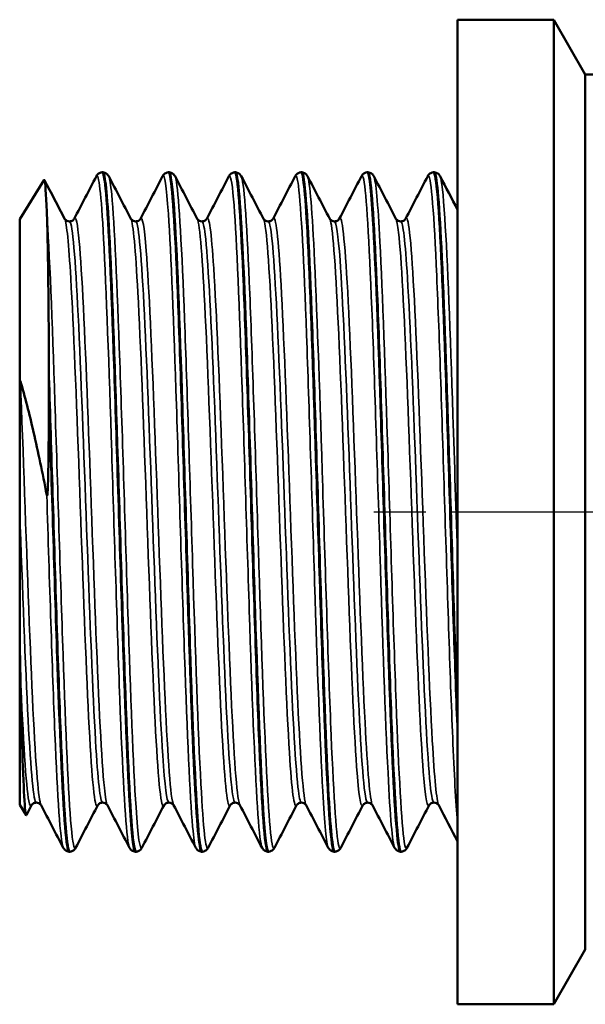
# Model space of a CAD drawing. Header units: millimetres. Extents: x -71 to 688, y -69 to 356.
# Tile 3 of 19: x 40 to 56, y 103 to 130. Entities that reach past the tile are written whole.
import ezdxf

# ---------------------------------------------------------------- set-up
doc = ezdxf.new("R2010")
doc.units = ezdxf.units.MM
doc.linetypes.add('CHAIN', pattern=[0.7087, 0.4724, -0.0591, 0.1181, -0.0591])
for name, color, linetype, lineweight in [('Видимые тонкие (ГОСТ)', 7, 'Continuous', 35), ('Видимый контур (ГОСТ)', 7, 'Continuous', 50), ('Осевая линия (ГОСТ)', 7, 'Continuous', 25)]:
    doc.layers.add(name, color=color, linetype=linetype, lineweight=lineweight)

msp = doc.modelspace()

# ---------------------------------------------------------------- linework, layer by layer
at = {"layer": 'Видимые тонкие (ГОСТ)'}
for points, knots in [([(42.48, 125.514), (42.546, 125.634), (42.612, 125.024), (42.678, 123.799), (42.752, 122.42), (42.826, 120.278), (42.9, 117.954), (42.974, 115.63), (43.048, 113.15), (43.122, 111.186), (43.196, 109.222), (43.27, 107.797), (43.344, 107.295), (43.358, 107.195), (43.373, 107.132), (43.388, 107.105)], [7.793855, 7.793855, 7.793855, 7.793855, 8.477027, 8.477027, 8.477027, 9.245416, 9.245416, 9.245416, 10.013564, 10.013564, 10.013564, 10.781477, 10.781477, 10.781477, 10.935448, 10.935448, 10.935448, 10.935448]), ([(44.296, 125.509), (44.348, 125.604), (44.4, 125.255), (44.452, 124.487), (44.526, 123.397), (44.6, 121.476), (44.674, 119.241), (44.748, 117.007), (44.822, 114.485), (44.896, 112.356), (44.969, 110.228), (45.043, 108.515), (45.117, 107.682), (45.146, 107.353), (45.175, 107.163), (45.204, 107.109)], [14.07704, 14.07704, 14.07704, 14.07704, 14.617717, 14.617717, 14.617717, 15.38434, 15.38434, 15.38434, 16.150768, 16.150768, 16.150768, 16.917007, 16.917007, 16.917007, 17.218633, 17.218633, 17.218633, 17.218633]), ([(46.112, 125.507), (46.154, 125.585), (46.196, 125.381), (46.238, 124.891), (46.312, 124.023), (46.387, 122.268), (46.461, 120.106), (46.535, 117.946), (46.61, 115.404), (46.684, 113.175), (46.758, 110.947), (46.832, 109.056), (46.907, 108.018), (46.944, 107.488), (46.982, 107.183), (47.02, 107.11)], [20.360226, 20.360226, 20.360226, 20.360226, 20.795179, 20.795179, 20.795179, 21.566791, 21.566791, 21.566791, 22.337791, 22.337791, 22.337791, 23.1082, 23.1082, 23.1082, 23.501818, 23.501818, 23.501818, 23.501818]), ([(47.928, 125.507), (47.958, 125.566), (47.988, 125.481), (48.018, 125.248), (48.092, 124.667), (48.166, 123.172), (48.239, 121.166), (48.313, 119.162), (48.387, 116.67), (48.461, 114.365), (48.535, 112.062), (48.609, 109.97), (48.683, 108.654), (48.734, 107.742), (48.785, 107.212), (48.836, 107.109)], [26.643411, 26.643411, 26.643411, 26.643411, 26.952238, 26.952238, 26.952238, 27.719608, 27.719608, 27.719608, 28.486553, 28.486553, 28.486553, 29.253095, 29.253095, 29.253095, 29.785004, 29.785004, 29.785004, 29.785004]), ([(49.744, 125.51), (49.765, 125.551), (49.786, 125.523), (49.806, 125.423), (49.88, 125.061), (49.954, 123.761), (50.029, 121.876), (50.103, 119.994), (50.177, 117.549), (50.251, 115.205), (50.324, 112.863), (50.398, 110.648), (50.472, 109.158), (50.532, 107.947), (50.592, 107.226), (50.653, 107.104)], [32.926596, 32.926596, 32.926596, 32.926596, 33.140315, 33.140315, 33.140315, 33.90937, 33.90937, 33.90937, 34.677434, 34.677434, 34.677434, 35.4446, 35.4446, 35.4446, 36.068189, 36.068189, 36.068189, 36.068189]), ([(42.819, 125.508), (42.846, 125.458), (42.873, 125.292), (42.9, 125.007), (42.974, 124.221), (43.048, 122.545), (43.122, 120.433), (43.196, 118.321), (43.27, 115.797), (43.344, 113.545), (43.418, 111.293), (43.492, 109.338), (43.566, 108.209), (43.619, 107.387), (43.673, 107.009), (43.727, 107.107)], [14.197294, 14.197294, 14.197294, 14.197294, 14.476165, 14.476165, 14.476165, 15.244313, 15.244313, 15.244313, 16.012226, 16.012226, 16.012226, 16.77991, 16.77991, 16.77991, 17.338886, 17.338886, 17.338886, 17.338886]), ([(44.635, 125.512), (44.648, 125.489), (44.661, 125.437), (44.674, 125.357), (44.748, 124.901), (44.822, 123.521), (44.896, 121.589), (44.969, 119.658), (45.043, 117.197), (45.117, 114.87), (45.193, 112.485), (45.268, 110.271), (45.344, 108.85), (45.41, 107.604), (45.477, 106.981), (45.543, 107.103)], [20.480479, 20.480479, 20.480479, 20.480479, 20.615089, 20.615089, 20.615089, 21.381518, 21.381518, 21.381518, 22.147756, 22.147756, 22.147756, 22.93285, 22.93285, 22.93285, 23.622072, 23.622072, 23.622072, 23.622072]), ([(46.451, 125.515), (46.455, 125.509), (46.458, 125.501), (46.461, 125.491), (46.535, 125.268), (46.61, 124.095), (46.684, 122.291), (46.758, 120.488), (46.832, 118.076), (46.907, 115.713), (46.981, 113.351), (47.055, 111.064), (47.129, 109.474), (47.203, 107.886), (47.277, 107.012), (47.351, 107.09), (47.354, 107.092), (47.357, 107.096), (47.359, 107.102)], [26.763664, 26.763664, 26.763664, 26.763664, 26.797541, 26.797541, 26.797541, 27.56854, 27.56854, 27.56854, 28.33895, 28.33895, 28.33895, 29.108794, 29.108794, 29.108794, 29.878096, 29.878096, 29.878096, 29.905257, 29.905257, 29.905257, 29.905257]), ([(48.267, 125.513), (48.332, 125.383), (48.397, 124.553), (48.461, 123.178), (48.535, 121.605), (48.609, 119.337), (48.683, 116.987), (48.76, 114.537), (48.837, 112.027), (48.914, 110.188), (48.988, 108.408), (49.063, 107.278), (49.137, 107.108), (49.15, 107.079), (49.163, 107.078), (49.175, 107.104)], [33.04685, 33.04685, 33.04685, 33.04685, 33.717302, 33.717302, 33.717302, 34.483845, 34.483845, 34.483845, 35.283026, 35.283026, 35.283026, 36.057002, 36.057002, 36.057002, 36.188442, 36.188442, 36.188442, 36.188442]), ([(50.083, 125.51), (50.139, 125.398), (50.195, 124.775), (50.251, 123.716), (50.324, 122.31), (50.398, 120.153), (50.472, 117.826), (50.546, 115.502), (50.62, 113.036), (50.694, 111.093), (50.768, 109.131), (50.843, 107.726), (50.917, 107.262), (50.942, 107.108), (50.967, 107.058), (50.991, 107.108)], [39.330035, 39.330035, 39.330035, 39.330035, 39.908183, 39.908183, 39.908183, 40.675349, 40.675349, 40.675349, 41.441709, 41.441709, 41.441709, 42.215088, 42.215088, 42.215088, 42.471628, 42.471628, 42.471628, 42.471628]), ([(51.561, 125.514), (51.568, 125.529), (51.576, 125.535), (51.584, 125.53), (51.658, 125.481), (51.733, 124.472), (51.807, 122.781), (51.881, 121.099), (51.955, 118.762), (52.029, 116.401), (52.103, 114.034), (52.177, 111.67), (52.252, 109.954), (52.294, 108.975), (52.336, 108.204), (52.379, 107.714)], [39.209781, 39.209781, 39.209781, 39.209781, 39.29057, 39.29057, 39.29057, 40.062803, 40.062803, 40.062803, 40.830598, 40.830598, 40.830598, 41.600746, 41.600746, 41.600746, 42.039992, 42.039992, 42.039992, 42.039992]), ([(51.9, 125.507), (51.943, 125.422), (51.986, 125.036), (52.029, 124.366), (52.103, 123.213), (52.177, 121.234), (52.252, 118.967), (52.294, 117.674), (52.336, 116.294), (52.379, 114.959)], [45.61322, 45.61322, 45.61322, 45.61322, 46.061347, 46.061347, 46.061347, 46.831496, 46.831496, 46.831496, 47.270741, 47.270741, 47.270741, 47.270741]), ([(41.121, 124.54), (41.195, 123.473), (41.269, 121.559), (41.343, 119.321), (41.418, 117.083), (41.492, 114.547), (41.566, 112.403), (41.64, 110.259), (41.714, 108.531), (41.788, 107.689), (41.829, 107.225), (41.87, 107.032), (41.911, 107.11)], [8.321814, 8.321814, 8.321814, 8.321814, 9.092054, 9.092054, 9.092054, 9.862012, 9.862012, 9.862012, 10.631694, 10.631694, 10.631694, 11.055701, 11.055701, 11.055701, 11.055701]), ([(47.321, 124.35), (47.394, 124.487), (47.467, 123.828), (47.54, 122.537), (47.616, 121.182), (47.693, 119.147), (47.769, 117.02), (47.846, 114.894), (47.923, 112.703), (47.999, 111.079), (48.076, 109.456), (48.152, 108.419), (48.228, 108.267), (48.229, 108.266), (48.229, 108.266), (48.229, 108.265)], [26.634772, 26.634772, 26.634772, 26.634772, 27.391288, 27.391288, 27.391288, 28.185951, 28.185951, 28.185951, 28.980107, 28.980107, 28.980107, 29.77378, 29.77378, 29.77378, 29.776365, 29.776365, 29.776365, 29.776365]), ([(41.61, 124.346), (41.667, 124.232), (41.723, 123.665), (41.779, 122.71), (41.856, 121.411), (41.932, 119.411), (42.009, 117.288), (42.086, 115.166), (42.162, 112.95), (42.239, 111.279), (42.316, 109.609), (42.392, 108.506), (42.469, 108.288), (42.485, 108.242), (42.502, 108.236), (42.518, 108.269)], [7.922747, 7.922747, 7.922747, 7.922747, 8.507157, 8.507157, 8.507157, 9.302916, 9.302916, 9.302916, 10.098391, 10.098391, 10.098391, 10.893591, 10.893591, 10.893591, 11.06434, 11.06434, 11.06434, 11.06434]), ([(41.742, 124.277), (41.749, 124.278), (41.757, 124.27), (41.765, 124.253), (41.841, 124.084), (41.918, 123.032), (41.995, 121.401), (42.072, 119.764), (42.15, 117.566), (42.227, 115.451), (42.304, 113.344), (42.38, 111.347), (42.457, 110.039), (42.521, 108.947), (42.585, 108.347), (42.65, 108.341)], [7.853982, 7.853982, 7.853982, 7.853982, 7.933506, 7.933506, 7.933506, 8.731564, 8.731564, 8.731564, 9.532552, 9.532552, 9.532552, 10.330045, 10.330045, 10.330045, 10.995574, 10.995574, 10.995574, 10.995574]), ([(41.873, 124.343), (41.918, 124.428), (41.964, 124.221), (42.009, 123.725), (42.086, 122.887), (42.162, 121.233), (42.239, 119.242), (42.316, 117.252), (42.392, 114.95), (42.469, 113.001), (42.545, 111.053), (42.622, 109.483), (42.699, 108.744), (42.726, 108.48), (42.753, 108.323), (42.781, 108.272)], [7.785216, 7.785216, 7.785216, 7.785216, 8.256757, 8.256757, 8.256757, 9.052232, 9.052232, 9.052232, 9.847432, 9.847432, 9.847432, 10.642361, 10.642361, 10.642361, 10.926809, 10.926809, 10.926809, 10.926809]), ([(43.426, 124.348), (43.49, 124.22), (43.553, 123.504), (43.617, 122.324), (43.693, 120.904), (43.77, 118.83), (43.846, 116.7), (43.923, 114.57), (43.999, 112.411), (44.076, 110.844), (44.152, 109.276), (44.229, 108.321), (44.305, 108.251), (44.315, 108.242), (44.325, 108.247), (44.334, 108.267)], [14.205933, 14.205933, 14.205933, 14.205933, 14.865667, 14.865667, 14.865667, 15.659344, 15.659344, 15.659344, 16.452788, 16.452788, 16.452788, 17.246008, 17.246008, 17.246008, 17.347525, 17.347525, 17.347525, 17.347525]), ([(43.558, 124.274), (43.575, 124.276), (43.592, 124.237), (43.609, 124.154), (43.685, 123.783), (43.762, 122.545), (43.839, 120.798), (43.915, 119.051), (43.992, 116.819), (44.069, 114.746), (44.145, 112.674), (44.222, 110.788), (44.299, 109.633), (44.354, 108.794), (44.41, 108.349), (44.466, 108.343)], [14.137167, 14.137167, 14.137167, 14.137167, 14.313561, 14.313561, 14.313561, 15.10952, 15.10952, 15.10952, 15.905247, 15.905247, 15.905247, 16.700746, 16.700746, 16.700746, 17.27876, 17.27876, 17.27876, 17.27876]), ([(43.689, 124.345), (43.741, 124.44), (43.794, 124.144), (43.846, 123.474), (43.923, 122.497), (43.999, 120.737), (44.076, 118.701), (44.152, 116.665), (44.229, 114.38), (44.305, 112.501), (44.381, 110.622), (44.458, 109.175), (44.534, 108.574), (44.555, 108.409), (44.576, 108.309), (44.597, 108.271)], [14.068401, 14.068401, 14.068401, 14.068401, 14.613185, 14.613185, 14.613185, 15.406629, 15.406629, 15.406629, 16.199849, 16.199849, 16.199849, 16.99285, 16.99285, 16.99285, 17.209994, 17.209994, 17.209994, 17.209994]), ([(45.242, 124.351), (45.317, 124.206), (45.391, 123.238), (45.465, 121.701), (45.542, 120.103), (45.619, 117.91), (45.696, 115.764), (45.773, 113.62), (45.85, 111.551), (45.927, 110.161), (46.002, 108.818), (46.076, 108.126), (46.15, 108.266)], [20.489118, 20.489118, 20.489118, 20.489118, 21.258315, 21.258315, 21.258315, 22.058731, 22.058731, 22.058731, 22.8584, 22.8584, 22.8584, 23.630711, 23.630711, 23.630711, 23.630711]), ([(45.374, 124.271), (45.403, 124.273), (45.432, 124.156), (45.461, 123.916), (45.538, 123.281), (45.616, 121.792), (45.693, 119.887), (45.77, 117.983), (45.848, 115.689), (45.925, 113.678), (46.002, 111.668), (46.079, 109.968), (46.157, 109.074), (46.198, 108.591), (46.24, 108.347), (46.282, 108.347)], [20.420352, 20.420352, 20.420352, 20.420352, 20.722785, 20.722785, 20.722785, 21.525507, 21.525507, 21.525507, 22.327476, 22.327476, 22.327476, 23.128722, 23.128722, 23.128722, 23.561945, 23.561945, 23.561945, 23.561945]), ([(45.505, 124.348), (45.569, 124.463), (45.632, 123.988), (45.696, 122.997), (45.773, 121.797), (45.85, 119.857), (45.927, 117.743), (46.004, 115.63), (46.081, 113.371), (46.158, 111.624), (46.235, 109.878), (46.312, 108.666), (46.389, 108.34), (46.397, 108.306), (46.405, 108.281), (46.413, 108.267)], [20.351587, 20.351587, 20.351587, 20.351587, 21.012572, 21.012572, 21.012572, 21.812241, 21.812241, 21.812241, 22.611191, 22.611191, 22.611191, 23.409448, 23.409448, 23.409448, 23.493179, 23.493179, 23.493179, 23.493179]), ([(47.059, 124.35), (47.066, 124.337), (47.073, 124.316), (47.08, 124.288), (47.157, 123.983), (47.233, 122.796), (47.31, 121.071), (47.387, 119.347), (47.463, 117.108), (47.54, 114.999), (47.616, 112.892), (47.693, 110.943), (47.769, 109.714), (47.835, 108.66), (47.901, 108.148), (47.967, 108.267)], [26.772303, 26.772303, 26.772303, 26.772303, 26.846494, 26.846494, 26.846494, 27.64225, 27.64225, 27.64225, 28.437446, 28.437446, 28.437446, 29.23211, 29.23211, 29.23211, 29.913896, 29.913896, 29.913896, 29.913896]), ([(47.19, 124.27), (47.23, 124.269), (47.271, 124.039), (47.312, 123.58), (47.388, 122.714), (47.465, 121.043), (47.542, 119.055), (47.619, 117.067), (47.696, 114.787), (47.773, 112.877), (47.849, 110.967), (47.926, 109.45), (48.003, 108.766), (48.034, 108.483), (48.066, 108.344), (48.098, 108.346)], [26.703538, 26.703538, 26.703538, 26.703538, 27.125046, 27.125046, 27.125046, 27.922517, 27.922517, 27.922517, 28.719452, 28.719452, 28.719452, 29.515877, 29.515877, 29.515877, 29.84513, 29.84513, 29.84513, 29.84513]), ([(48.875, 124.348), (48.889, 124.321), (48.904, 124.263), (48.919, 124.173), (48.996, 123.701), (49.073, 122.351), (49.15, 120.516), (49.227, 118.684), (49.304, 116.395), (49.381, 114.315), (49.458, 112.238), (49.535, 110.397), (49.612, 109.325), (49.669, 108.53), (49.726, 108.167), (49.783, 108.27)], [33.055489, 33.055489, 33.055489, 33.055489, 33.207959, 33.207959, 33.207959, 34.008394, 34.008394, 34.008394, 34.807362, 34.807362, 34.807362, 35.604969, 35.604969, 35.604969, 36.197081, 36.197081, 36.197081, 36.197081]), ([(49.006, 124.271), (49.056, 124.267), (49.107, 123.907), (49.157, 123.214), (49.234, 122.152), (49.311, 120.321), (49.389, 118.257), (49.466, 116.196), (49.543, 113.931), (49.62, 112.123), (49.697, 110.317), (49.774, 108.991), (49.851, 108.529), (49.872, 108.402), (49.893, 108.341), (49.914, 108.343)], [32.986723, 32.986723, 32.986723, 32.986723, 33.509311, 33.509311, 33.509311, 34.310525, 34.310525, 34.310525, 35.110375, 35.110375, 35.110375, 35.90897, 35.90897, 35.90897, 36.128316, 36.128316, 36.128316, 36.128316]), ([(49.137, 124.35), (49.142, 124.359), (49.146, 124.364), (49.15, 124.367), (49.227, 124.42), (49.304, 123.572), (49.381, 122.071), (49.458, 120.572), (49.535, 118.441), (49.612, 116.298), (49.688, 114.158), (49.765, 112.033), (49.842, 110.538), (49.91, 109.216), (49.977, 108.403), (50.045, 108.267)], [32.917957, 32.917957, 32.917957, 32.917957, 32.962236, 32.962236, 32.962236, 33.761203, 33.761203, 33.761203, 34.55881, 34.55881, 34.55881, 35.355166, 35.355166, 35.355166, 36.05955, 36.05955, 36.05955, 36.05955]), ([(50.691, 124.345), (50.715, 124.301), (50.738, 124.177), (50.762, 123.97), (50.839, 123.303), (50.916, 121.784), (50.993, 119.856), (51.07, 117.935), (51.147, 115.632), (51.223, 113.615), (51.3, 111.603), (51.376, 109.902), (51.453, 109.001), (51.501, 108.428), (51.55, 108.183), (51.599, 108.273)], [39.338674, 39.338674, 39.338674, 39.338674, 39.585977, 39.585977, 39.585977, 40.384971, 40.384971, 40.384971, 41.181347, 41.181347, 41.181347, 41.975529, 41.975529, 41.975529, 42.480267, 42.480267, 42.480267, 42.480267]), ([(50.822, 124.274), (50.883, 124.268), (50.944, 123.727), (51.005, 122.731), (51.082, 121.474), (51.159, 119.51), (51.236, 117.409), (51.313, 115.314), (51.389, 113.11), (51.466, 111.436), (51.544, 109.745), (51.621, 108.618), (51.699, 108.385), (51.709, 108.354), (51.72, 108.339), (51.73, 108.34)], [39.269908, 39.269908, 39.269908, 39.269908, 39.903615, 39.903615, 39.903615, 40.702148, 40.702148, 40.702148, 41.498496, 41.498496, 41.498496, 42.302515, 42.302515, 42.302515, 42.411501, 42.411501, 42.411501, 42.411501]), ([(50.953, 124.348), (50.967, 124.375), (50.98, 124.376), (50.993, 124.351), (51.07, 124.203), (51.147, 123.165), (51.223, 121.536), (51.3, 119.911), (51.376, 117.72), (51.453, 115.594), (51.53, 113.447), (51.607, 111.395), (51.685, 110.04), (51.744, 109.007), (51.802, 108.389), (51.861, 108.27)], [39.201142, 39.201142, 39.201142, 39.201142, 39.338812, 39.338812, 39.338812, 40.135188, 40.135188, 40.135188, 40.92937, 40.92937, 40.92937, 41.731465, 41.731465, 41.731465, 42.342735, 42.342735, 42.342735, 42.342735]), ([(40.397, 119.898), (40.474, 117.978), (40.551, 115.672), (40.628, 113.649), (40.705, 111.626), (40.781, 109.913), (40.858, 109.005), (40.894, 108.586), (40.929, 108.341), (40.965, 108.274)], [2.680136, 2.680136, 2.680136, 2.680136, 3.47773, 3.47773, 3.47773, 4.275002, 4.275002, 4.275002, 4.643623, 4.643623, 4.643623, 4.643623]), ([(41.121, 116.774), (41.195, 114.409), (41.269, 112.009), (41.343, 110.228), (41.418, 108.448), (41.492, 107.307), (41.566, 107.115), (41.568, 107.11), (41.57, 107.105), (41.572, 107.101)], [3.091065, 3.091065, 3.091065, 3.091065, 3.861305, 3.861305, 3.861305, 4.631263, 4.631263, 4.631263, 4.652262, 4.652262, 4.652262, 4.652262]), ([(40.379, 116.33), (40.456, 114.205), (40.533, 112.092), (40.61, 110.607), (40.684, 109.171), (40.759, 108.341), (40.833, 108.338)], [3.138807, 3.138807, 3.138807, 3.138807, 3.938714, 3.938714, 3.938714, 4.712389, 4.712389, 4.712389, 4.712389]), ([(40.397, 111.858), (40.474, 110.071), (40.551, 108.791), (40.628, 108.389), (40.653, 108.26), (40.677, 108.222), (40.702, 108.272)], [3.726295, 3.726295, 3.726295, 3.726295, 4.523889, 4.523889, 4.523889, 4.781155, 4.781155, 4.781155, 4.781155])]:
    msp.add_open_spline(points, degree=3, knots=knots, dxfattribs=at)
at = {"layer": 'Видимый контур (ГОСТ)'}
for p, q in [((52.379, 129.808), (52.379, 102.808)), ((55.013, 129.808), (52.379, 129.808)), ((55.013, 129.808), (55.013, 102.808)), ((55.879, 128.308), (55.013, 129.808)), ((55.879, 128.308), (55.879, 104.308)), ((65.029, 128.308), (55.879, 128.308)), ((42.658, 125.623), (42.641, 125.623)), ((44.474, 125.623), (44.457, 125.623)), ((46.29, 125.623), (46.273, 125.623)), ((48.106, 125.623), (48.089, 125.623)), ((49.922, 125.623), (49.905, 125.623)), ((51.739, 125.623), (51.722, 125.623)), ((40.379, 124.34), (41.047, 125.413)), ((40.379, 124.34), (40.379, 119.854)), ((41.178, 119.503), (41.178, 120.011)), ((40.379, 116.33), (40.379, 119.854)), ((40.379, 112.802), (40.379, 116.33)), ((40.379, 112.802), (40.379, 108.276)), ((40.379, 108.276), (40.553, 107.997)), ((40.702, 108.265), (40.563, 107.999)), ((41.75, 106.993), (41.733, 106.993)), ((43.566, 106.993), (43.549, 106.993)), ((45.382, 106.993), (45.365, 106.993)), ((47.198, 106.993), (47.181, 106.993)), ((49.014, 106.993), (48.997, 106.993)), ((50.831, 106.993), (50.814, 106.993)), ((55.879, 104.308), (55.013, 102.808)), ((55.013, 102.808), (52.379, 102.808))]:
    msp.add_line(p, q, dxfattribs=at)
for points, knots in [([(42.48, 125.515), (42.488, 125.531), (42.499, 125.549), (42.533, 125.582), (42.548, 125.594), (42.588, 125.614), (42.614, 125.622), (42.641, 125.623)], [0, 0, 0, 0, 0.028256, 0.028256, 0.04294559, 0.04294559, 0.05816083, 0.05816083, 0.05816083, 0.05816083]), ([(42.641, 125.615), (42.671, 125.618), (42.701, 125.474), (42.731, 125.18), (42.804, 124.454), (42.878, 122.824), (42.952, 120.73), (43.026, 118.636), (43.1, 116.101), (43.174, 113.809), (43.247, 111.518), (43.321, 109.495), (43.395, 108.286), (43.446, 107.445), (43.498, 107.004), (43.549, 106.999)], [7.8526, 7.8526, 7.8526, 7.8526, 8.163755, 8.163755, 8.163755, 8.930191, 8.930191, 8.930191, 9.696388, 9.696388, 9.696388, 10.462353, 10.462353, 10.462353, 10.995574, 10.995574, 10.995574, 10.995574]), ([(42.658, 125.623), (42.695, 125.621), (42.729, 125.607), (42.774, 125.577), (42.788, 125.561), (42.807, 125.536), (42.814, 125.525), (42.819, 125.515)], [0, 0, 0, 0, 0.02087609, 0.02087609, 0.040384, 0.040384, 0.05813175, 0.05813175, 0.05813175, 0.05813175]), ([(43.567, 106.999), (43.543, 106.996), (43.52, 107.082), (43.497, 107.26), (43.423, 107.825), (43.349, 109.313), (43.275, 111.322), (43.202, 113.329), (43.128, 115.834), (43.054, 118.162), (42.981, 120.488), (42.907, 122.612), (42.833, 123.964), (42.775, 125.036), (42.716, 125.613), (42.658, 125.619)], [-17.280141, -17.280141, -17.280141, -17.280141, -17.038793, -17.038793, -17.038793, -16.272755, -16.272755, -16.272755, -15.507598, -15.507598, -15.507598, -14.74323, -14.74323, -14.74323, -14.137167, -14.137167, -14.137167, -14.137167]), ([(44.296, 125.515), (44.305, 125.531), (44.315, 125.549), (44.349, 125.582), (44.364, 125.594), (44.404, 125.614), (44.43, 125.622), (44.457, 125.623)], [0, 0, 0, 0, 0.028256, 0.028256, 0.04294559, 0.04294559, 0.05816083, 0.05816083, 0.05816083, 0.05816083]), ([(44.457, 125.62), (44.472, 125.622), (44.486, 125.588), (44.501, 125.516), (44.575, 125.157), (44.648, 123.862), (44.722, 121.978), (44.796, 120.095), (44.869, 117.644), (44.943, 115.285), (45.017, 112.929), (45.09, 110.69), (45.164, 109.168), (45.231, 107.777), (45.298, 107), (45.365, 106.994)], [14.135785, 14.135785, 14.135785, 14.135785, 14.288887, 14.288887, 14.288887, 15.053576, 15.053576, 15.053576, 15.818072, 15.818072, 15.818072, 16.581347, 16.581347, 16.581347, 17.27876, 17.27876, 17.27876, 17.27876]), ([(45.383, 107.001), (45.348, 106.999), (45.314, 107.19), (45.279, 107.576), (45.206, 108.403), (45.132, 110.116), (45.058, 112.255), (44.985, 114.392), (44.911, 116.931), (44.837, 119.189), (44.761, 121.525), (44.685, 123.532), (44.609, 124.634), (44.564, 125.281), (44.519, 125.613), (44.474, 125.615)], [-23.563327, -23.563327, -23.563327, -23.563327, -23.206337, -23.206337, -23.206337, -22.441354, -22.441354, -22.441354, -21.676767, -21.676767, -21.676767, -20.885468, -20.885468, -20.885468, -20.420352, -20.420352, -20.420352, -20.420352]), ([(44.475, 125.623), (44.511, 125.621), (44.545, 125.607), (44.59, 125.577), (44.604, 125.561), (44.624, 125.536), (44.63, 125.525), (44.635, 125.515)], [0, 0, 0, 0, 0.02087609, 0.02087609, 0.040384, 0.040384, 0.05813175, 0.05813175, 0.05813175, 0.05813175]), ([(46.112, 125.515), (46.121, 125.531), (46.131, 125.549), (46.165, 125.582), (46.18, 125.594), (46.22, 125.614), (46.246, 125.622), (46.273, 125.623)], [0, 0, 0, 0, 0.028256, 0.028256, 0.04294559, 0.04294559, 0.05816083, 0.05816083, 0.05816083, 0.05816083]), ([(46.273, 125.623), (46.276, 125.623), (46.278, 125.622), (46.281, 125.62), (46.355, 125.558), (46.429, 124.534), (46.503, 122.828), (46.577, 121.122), (46.651, 118.754), (46.725, 116.366), (46.8, 113.981), (46.874, 111.602), (46.948, 109.876), (47.022, 108.152), (47.096, 107.098), (47.17, 107.001), (47.173, 106.996), (47.177, 106.993), (47.181, 106.993)], [20.41897, 20.41897, 20.41897, 20.41897, 20.44631, 20.44631, 20.44631, 21.215901, 21.215901, 21.215901, 21.984885, 21.984885, 21.984885, 22.753287, 22.753287, 22.753287, 23.52113, 23.52113, 23.52113, 23.561945, 23.561945, 23.561945, 23.561945]), ([(47.199, 107), (47.15, 107.002), (47.102, 107.39), (47.053, 108.142), (46.979, 109.291), (46.905, 111.275), (46.831, 113.556), (46.757, 115.836), (46.683, 118.385), (46.609, 120.514), (46.535, 122.641), (46.461, 124.324), (46.387, 125.107), (46.355, 125.448), (46.322, 125.616), (46.29, 125.615)], [-29.846512, -29.846512, -29.846512, -29.846512, -29.343229, -29.343229, -29.343229, -28.574245, -28.574245, -28.574245, -27.805843, -27.805843, -27.805843, -27.037999, -27.037999, -27.037999, -26.703538, -26.703538, -26.703538, -26.703538]), ([(46.291, 125.623), (46.327, 125.621), (46.361, 125.607), (46.406, 125.577), (46.42, 125.561), (46.44, 125.536), (46.446, 125.525), (46.451, 125.515)], [0, 0, 0, 0, 0.02087609, 0.02087609, 0.040384, 0.040384, 0.05813175, 0.05813175, 0.05813175, 0.05813175]), ([(47.928, 125.515), (47.937, 125.531), (47.947, 125.549), (47.981, 125.582), (47.996, 125.594), (48.036, 125.614), (48.062, 125.622), (48.089, 125.623)], [0, 0, 0, 0, 0.028256, 0.028256, 0.04294559, 0.04294559, 0.05816083, 0.05816083, 0.05816083, 0.05816083]), ([(48.089, 125.621), (48.152, 125.617), (48.214, 124.949), (48.277, 123.728), (48.351, 122.292), (48.424, 120.107), (48.498, 117.761), (48.572, 115.416), (48.645, 112.935), (48.719, 110.987), (48.795, 108.97), (48.872, 107.549), (48.948, 107.13), (48.964, 107.039), (48.981, 106.995), (48.997, 106.997)], [26.702156, 26.702156, 26.702156, 26.702156, 27.352792, 27.352792, 27.352792, 28.117775, 28.117775, 28.117775, 28.882362, 28.882362, 28.882362, 29.673661, 29.673661, 29.673661, 29.84513, 29.84513, 29.84513, 29.84513]), ([(49.015, 106.996), (48.955, 107), (48.895, 107.611), (48.834, 108.742), (48.761, 110.126), (48.687, 112.274), (48.613, 114.608), (48.54, 116.938), (48.466, 119.428), (48.393, 121.411), (48.318, 123.437), (48.243, 124.909), (48.167, 125.417), (48.147, 125.554), (48.127, 125.62), (48.106, 125.618)], [-36.129697, -36.129697, -36.129697, -36.129697, -35.505554, -35.505554, -35.505554, -34.741057, -34.741057, -34.741057, -33.977782, -33.977782, -33.977782, -33.197726, -33.197726, -33.197726, -32.986723, -32.986723, -32.986723, -32.986723]), ([(48.107, 125.623), (48.143, 125.621), (48.178, 125.607), (48.222, 125.577), (48.236, 125.561), (48.256, 125.536), (48.262, 125.525), (48.267, 125.515)], [0, 0, 0, 0, 0.02087609, 0.02087609, 0.040384, 0.040384, 0.05813175, 0.05813175, 0.05813175, 0.05813175]), ([(49.744, 125.515), (49.753, 125.531), (49.763, 125.549), (49.797, 125.582), (49.812, 125.594), (49.853, 125.614), (49.878, 125.622), (49.905, 125.623)], [0, 0, 0, 0, 0.028256, 0.028256, 0.04294559, 0.04294559, 0.05816083, 0.05816083, 0.05816083, 0.05816083]), ([(49.905, 125.617), (49.957, 125.614), (50.008, 125.173), (50.06, 124.328), (50.134, 123.118), (50.207, 121.095), (50.281, 118.803), (50.355, 116.514), (50.429, 113.983), (50.502, 111.891), (50.576, 109.802), (50.65, 108.174), (50.723, 107.444), (50.753, 107.146), (50.783, 106.999), (50.814, 107.001)], [32.985341, 32.985341, 32.985341, 32.985341, 33.520336, 33.520336, 33.520336, 34.286374, 34.286374, 34.286374, 35.051531, 35.051531, 35.051531, 35.815899, 35.815899, 35.815899, 36.128316, 36.128316, 36.128316, 36.128316]), ([(50.831, 106.993), (50.829, 106.993), (50.828, 106.993), (50.826, 106.994), (50.752, 107.033), (50.678, 108.025), (50.604, 109.703), (50.53, 111.38), (50.457, 113.724), (50.383, 116.103), (50.309, 118.481), (50.235, 120.866), (50.161, 122.616), (50.088, 124.366), (50.014, 125.46), (49.94, 125.606), (49.934, 125.617), (49.928, 125.623), (49.922, 125.622)], [-42.412883, -42.412883, -42.412883, -42.412883, -42.395374, -42.395374, -42.395374, -41.628938, -41.628938, -41.628938, -40.862741, -40.862741, -40.862741, -40.096776, -40.096776, -40.096776, -39.331039, -39.331039, -39.331039, -39.269908, -39.269908, -39.269908, -39.269908]), ([(49.923, 125.623), (49.959, 125.621), (49.994, 125.607), (50.039, 125.577), (50.052, 125.561), (50.072, 125.536), (50.078, 125.525), (50.083, 125.515)], [0, 0, 0, 0, 0.02087609, 0.02087609, 0.040384, 0.040384, 0.05813175, 0.05813175, 0.05813175, 0.05813175]), ([(51.561, 125.515), (51.569, 125.531), (51.58, 125.549), (51.613, 125.582), (51.628, 125.594), (51.669, 125.614), (51.694, 125.622), (51.721, 125.623)], [0, 0, 0, 0, 0.028256, 0.028256, 0.04294559, 0.04294559, 0.05816083, 0.05816083, 0.05816083, 0.05816083]), ([(51.721, 125.615), (51.759, 125.616), (51.796, 125.39), (51.833, 124.936), (51.907, 124.039), (51.981, 122.267), (52.055, 120.095), (52.129, 117.919), (52.202, 115.366), (52.276, 113.127), (52.31, 112.094), (52.345, 111.129), (52.379, 110.29)], [39.268526, 39.268526, 39.268526, 39.268526, 39.656516, 39.656516, 39.656516, 40.421996, 40.421996, 40.421996, 41.189248, 41.189248, 41.189248, 41.543148, 41.543148, 41.543148, 41.543148]), ([(51.739, 125.623), (51.776, 125.621), (51.81, 125.607), (51.855, 125.577), (51.869, 125.561), (51.888, 125.536), (51.894, 125.525), (51.9, 125.515)], [0, 0, 0, 0, 0.02087609, 0.02087609, 0.040384, 0.040384, 0.05813175, 0.05813175, 0.05813175, 0.05813175]), ([(52.379, 110.718), (52.305, 112.626), (52.231, 115.099), (52.157, 117.466), (52.083, 119.832), (52.009, 122.065), (51.935, 123.562), (51.869, 124.883), (51.804, 125.616), (51.739, 125.622)], [-47.767586, -47.767586, -47.767586, -47.767586, -46.999318, -46.999318, -46.999318, -46.23133, -46.23133, -46.23133, -45.553093, -45.553093, -45.553093, -45.553093]), ([(41.047, 125.413), (41.051, 125.42), (41.055, 125.417), (41.08, 125.344), (41.1, 125.05), (41.121, 124.54)], [-0.4302756, -0.4302756, -0.4302756, -0.4302756, -0.3584105, -0.3584105, 0, 0, 0, 0]), ([(41.121, 124.54), (41.139, 124.084), (41.152, 123.454), (41.171, 121.909), (41.177, 121.002), (41.178, 120.011)], [-0.6453786, -0.6453786, -0.6453786, -0.6453786, -0.324256, -0.324256, 0, 0, 0, 0]), ([(41.61, 124.351), (41.612, 124.347), (41.617, 124.337), (41.643, 124.312), (41.656, 124.302), (41.692, 124.284), (41.717, 124.278), (41.742, 124.278)], [0, 0, 0, 0, 0.02808243, 0.02808243, 0.04283771, 0.04283771, 0.05813958, 0.05813958, 0.05813958, 0.05813958]), ([(41.742, 124.278), (41.777, 124.278), (41.811, 124.292), (41.849, 124.318), (41.858, 124.329), (41.869, 124.344), (41.872, 124.348), (41.873, 124.351)], [0, 0, 0, 0, 0.02208301, 0.02208301, 0.04101972, 0.04101972, 0.05811446, 0.05811446, 0.05811446, 0.05811446]), ([(43.426, 124.351), (43.428, 124.347), (43.433, 124.337), (43.459, 124.312), (43.472, 124.302), (43.509, 124.284), (43.533, 124.278), (43.558, 124.278)], [0, 0, 0, 0, 0.02808243, 0.02808243, 0.04283771, 0.04283771, 0.05813958, 0.05813958, 0.05813958, 0.05813958]), ([(43.558, 124.278), (43.593, 124.278), (43.627, 124.292), (43.665, 124.318), (43.674, 124.329), (43.685, 124.344), (43.688, 124.348), (43.689, 124.351)], [0, 0, 0, 0, 0.02208301, 0.02208301, 0.04101972, 0.04101972, 0.05811446, 0.05811446, 0.05811446, 0.05811446]), ([(45.242, 124.351), (45.245, 124.347), (45.249, 124.337), (45.275, 124.312), (45.288, 124.302), (45.325, 124.284), (45.349, 124.278), (45.374, 124.278)], [0, 0, 0, 0, 0.02808243, 0.02808243, 0.04283771, 0.04283771, 0.05813958, 0.05813958, 0.05813958, 0.05813958]), ([(45.374, 124.278), (45.409, 124.278), (45.443, 124.292), (45.481, 124.318), (45.49, 124.329), (45.501, 124.344), (45.504, 124.348), (45.505, 124.351)], [0, 0, 0, 0, 0.02208301, 0.02208301, 0.04101972, 0.04101972, 0.05811446, 0.05811446, 0.05811446, 0.05811446]), ([(47.059, 124.351), (47.061, 124.347), (47.065, 124.337), (47.091, 124.312), (47.104, 124.302), (47.141, 124.284), (47.165, 124.278), (47.19, 124.278)], [0, 0, 0, 0, 0.02808243, 0.02808243, 0.04283771, 0.04283771, 0.05813958, 0.05813958, 0.05813958, 0.05813958]), ([(47.19, 124.278), (47.225, 124.278), (47.259, 124.292), (47.297, 124.318), (47.306, 124.329), (47.317, 124.344), (47.32, 124.348), (47.321, 124.351)], [0, 0, 0, 0, 0.02208301, 0.02208301, 0.04101972, 0.04101972, 0.05811446, 0.05811446, 0.05811446, 0.05811446]), ([(48.875, 124.351), (48.877, 124.347), (48.881, 124.337), (48.907, 124.312), (48.92, 124.302), (48.957, 124.284), (48.981, 124.278), (49.006, 124.278)], [0, 0, 0, 0, 0.02808243, 0.02808243, 0.04283771, 0.04283771, 0.05813958, 0.05813958, 0.05813958, 0.05813958]), ([(49.006, 124.278), (49.042, 124.278), (49.075, 124.292), (49.113, 124.318), (49.123, 124.329), (49.134, 124.344), (49.136, 124.348), (49.137, 124.351)], [0, 0, 0, 0, 0.02208301, 0.02208301, 0.04101972, 0.04101972, 0.05811446, 0.05811446, 0.05811446, 0.05811446]), ([(50.691, 124.351), (50.693, 124.347), (50.697, 124.337), (50.723, 124.312), (50.736, 124.302), (50.773, 124.284), (50.797, 124.278), (50.822, 124.278)], [0, 0, 0, 0, 0.02808243, 0.02808243, 0.04283771, 0.04283771, 0.05813958, 0.05813958, 0.05813958, 0.05813958]), ([(50.822, 124.278), (50.858, 124.278), (50.891, 124.292), (50.929, 124.318), (50.939, 124.329), (50.95, 124.344), (50.952, 124.348), (50.953, 124.351)], [0, 0, 0, 0, 0.02208301, 0.02208301, 0.04101972, 0.04101972, 0.05811446, 0.05811446, 0.05811446, 0.05811446]), ([(40.397, 119.898), (40.396, 119.901), (40.395, 119.904), (40.394, 119.906), (40.393, 119.907), (40.392, 119.908), (40.392, 119.908), (40.391, 119.908), (40.39, 119.908), (40.39, 119.907), (40.389, 119.906), (40.388, 119.905), (40.388, 119.904), (40.386, 119.901), (40.386, 119.898), (40.383, 119.886), (40.381, 119.872), (40.379, 119.854)], [-0.44493773, -0.44493773, -0.44493773, -0.44493773, -0.43299369, -0.43299369, -0.42814135, -0.42814135, -0.42548363, -0.42548363, -0.42336947, -0.42336947, -0.42104013, -0.42104013, -0.41749498, -0.41749498, -0.40965046, -0.40965046, -0.38436679, -0.38436679, -0.38436679, -0.38436679]), ([(41.121, 116.774), (41.003, 117.379), (40.883, 117.957), (40.642, 119.005), (40.522, 119.477), (40.397, 119.898)], [-0.3807748, -0.3807748, -0.3807748, -0.3807748, -0.1848501, -0.1848501, 0, 0, 0, 0]), ([(41.75, 106.995), (41.741, 106.993), (41.732, 107.006), (41.723, 107.033), (41.649, 107.254), (41.576, 108.421), (41.502, 110.22), (41.428, 112.023), (41.354, 114.441), (41.28, 116.819), (41.246, 117.916), (41.212, 119.003), (41.178, 120.011)], [-10.996956, -10.996956, -10.996956, -10.996956, -10.902613, -10.902613, -10.902613, -10.137133, -10.137133, -10.137133, -9.369881, -9.369881, -9.369881, -9.015982, -9.015982, -9.015982, -9.015982]), ([(41.178, 119.503), (41.177, 118.371), (41.166, 117.452), (41.149, 116.951), (41.144, 116.853), (41.137, 116.789), (41.135, 116.776), (41.132, 116.764), (41.132, 116.761), (41.13, 116.758), (41.13, 116.757), (41.129, 116.756), (41.129, 116.756), (41.128, 116.756), (41.128, 116.755), (41.127, 116.756), (41.127, 116.756), (41.126, 116.757), (41.125, 116.758), (41.124, 116.762), (41.122, 116.767), (41.121, 116.774)], [-0.09437051, -0.09437051, -0.09437051, -0.09437051, -0.03171706, -0.03171706, -0.01046214, -0.01046214, -0.00594387, -0.00594387, -0.00457064, -0.00457064, -0.00397005, -0.00397005, -0.00360641, -0.00360641, -0.00328135, -0.00328135, -0.00289516, -0.00289516, -0.00226294, -0.00226294, 0, 0, 0, 0]), ([(41.178, 119.503), (41.252, 117.262), (41.326, 114.705), (41.4, 112.525), (41.474, 110.346), (41.548, 108.568), (41.622, 107.674), (41.659, 107.226), (41.696, 107.001), (41.733, 107.001)], [2.791543, 2.791543, 2.791543, 2.791543, 3.559811, 3.559811, 3.559811, 4.327799, 4.327799, 4.327799, 4.712389, 4.712389, 4.712389, 4.712389]), ([(40.397, 111.858), (40.416, 111.047), (40.434, 110.331), (40.471, 109.147), (40.49, 108.691), (40.527, 108.097), (40.545, 107.964), (40.563, 107.999)], [-3.991827, -3.991827, -3.991827, -3.991827, -3.7048054, -3.7048054, -3.4146932, -3.4146932, -3.1239684, -3.1239684, -3.1239684, -3.1239684]), ([(40.833, 108.338), (40.798, 108.338), (40.764, 108.324), (40.726, 108.298), (40.717, 108.287), (40.706, 108.272), (40.703, 108.268), (40.702, 108.265)], [0, 0, 0, 0, 0.02208301, 0.02208301, 0.04101972, 0.04101972, 0.05811446, 0.05811446, 0.05811446, 0.05811446]), ([(40.965, 108.265), (40.963, 108.27), (40.958, 108.28), (40.932, 108.304), (40.919, 108.315), (40.883, 108.332), (40.858, 108.338), (40.833, 108.338)], [0, 0, 0, 0, 0.02808243, 0.02808243, 0.04283771, 0.04283771, 0.05813958, 0.05813958, 0.05813958, 0.05813958]), ([(42.65, 108.338), (42.614, 108.338), (42.58, 108.324), (42.542, 108.298), (42.533, 108.287), (42.522, 108.272), (42.52, 108.268), (42.518, 108.265)], [0, 0, 0, 0, 0.02208301, 0.02208301, 0.04101972, 0.04101972, 0.05811446, 0.05811446, 0.05811446, 0.05811446]), ([(42.781, 108.265), (42.779, 108.27), (42.774, 108.28), (42.748, 108.304), (42.735, 108.315), (42.699, 108.332), (42.674, 108.338), (42.65, 108.338)], [0, 0, 0, 0, 0.02808243, 0.02808243, 0.04283771, 0.04283771, 0.05813958, 0.05813958, 0.05813958, 0.05813958]), ([(44.466, 108.338), (44.43, 108.338), (44.396, 108.324), (44.359, 108.298), (44.349, 108.287), (44.338, 108.272), (44.336, 108.268), (44.334, 108.265)], [0, 0, 0, 0, 0.02208301, 0.02208301, 0.04101972, 0.04101972, 0.05811446, 0.05811446, 0.05811446, 0.05811446]), ([(44.597, 108.265), (44.595, 108.27), (44.59, 108.28), (44.564, 108.304), (44.551, 108.315), (44.515, 108.332), (44.49, 108.338), (44.466, 108.338)], [0, 0, 0, 0, 0.02808243, 0.02808243, 0.04283771, 0.04283771, 0.05813958, 0.05813958, 0.05813958, 0.05813958]), ([(46.282, 108.338), (46.246, 108.338), (46.212, 108.324), (46.175, 108.298), (46.165, 108.287), (46.154, 108.272), (46.152, 108.268), (46.15, 108.265)], [0, 0, 0, 0, 0.02208301, 0.02208301, 0.04101972, 0.04101972, 0.05811446, 0.05811446, 0.05811446, 0.05811446]), ([(46.413, 108.265), (46.411, 108.27), (46.407, 108.28), (46.381, 108.304), (46.368, 108.315), (46.331, 108.332), (46.306, 108.338), (46.282, 108.338)], [0, 0, 0, 0, 0.02808243, 0.02808243, 0.04283771, 0.04283771, 0.05813958, 0.05813958, 0.05813958, 0.05813958]), ([(48.098, 108.338), (48.062, 108.338), (48.028, 108.324), (47.991, 108.298), (47.981, 108.287), (47.97, 108.272), (47.968, 108.268), (47.967, 108.265)], [0, 0, 0, 0, 0.02208301, 0.02208301, 0.04101972, 0.04101972, 0.05811446, 0.05811446, 0.05811446, 0.05811446]), ([(48.229, 108.265), (48.227, 108.27), (48.223, 108.28), (48.197, 108.304), (48.184, 108.315), (48.147, 108.332), (48.123, 108.338), (48.098, 108.338)], [0, 0, 0, 0, 0.02808243, 0.02808243, 0.04283771, 0.04283771, 0.05813958, 0.05813958, 0.05813958, 0.05813958]), ([(49.914, 108.338), (49.878, 108.338), (49.845, 108.324), (49.807, 108.298), (49.797, 108.287), (49.786, 108.272), (49.784, 108.268), (49.783, 108.265)], [0, 0, 0, 0, 0.02208301, 0.02208301, 0.04101972, 0.04101972, 0.05811446, 0.05811446, 0.05811446, 0.05811446]), ([(50.045, 108.265), (50.043, 108.27), (50.039, 108.28), (50.013, 108.304), (50, 108.315), (49.963, 108.332), (49.939, 108.338), (49.914, 108.338)], [0, 0, 0, 0, 0.02808243, 0.02808243, 0.04283771, 0.04283771, 0.05813958, 0.05813958, 0.05813958, 0.05813958]), ([(51.73, 108.338), (51.694, 108.338), (51.661, 108.324), (51.623, 108.298), (51.613, 108.287), (51.602, 108.272), (51.6, 108.268), (51.599, 108.265)], [0, 0, 0, 0, 0.02208301, 0.02208301, 0.04101972, 0.04101972, 0.05811446, 0.05811446, 0.05811446, 0.05811446]), ([(51.861, 108.265), (51.859, 108.27), (51.855, 108.28), (51.829, 108.304), (51.816, 108.315), (51.779, 108.332), (51.755, 108.338), (51.73, 108.338)], [0, 0, 0, 0, 0.02808243, 0.02808243, 0.04283771, 0.04283771, 0.05813958, 0.05813958, 0.05813958, 0.05813958]), ([(41.733, 106.993), (41.696, 106.995), (41.662, 107.009), (41.617, 107.039), (41.603, 107.055), (41.584, 107.081), (41.577, 107.091), (41.572, 107.101)], [0, 0, 0, 0, 0.02087609, 0.02087609, 0.040384, 0.040384, 0.05813175, 0.05813175, 0.05813175, 0.05813175]), ([(41.911, 107.101), (41.903, 107.085), (41.892, 107.067), (41.858, 107.034), (41.843, 107.022), (41.803, 107.002), (41.777, 106.994), (41.75, 106.993)], [0, 0, 0, 0, 0.028256, 0.028256, 0.04294559, 0.04294559, 0.05816083, 0.05816083, 0.05816083, 0.05816083]), ([(43.549, 106.993), (43.512, 106.995), (43.478, 107.009), (43.433, 107.039), (43.419, 107.055), (43.4, 107.081), (43.393, 107.091), (43.388, 107.101)], [0, 0, 0, 0, 0.02087609, 0.02087609, 0.040384, 0.040384, 0.05813175, 0.05813175, 0.05813175, 0.05813175]), ([(43.727, 107.101), (43.719, 107.085), (43.708, 107.067), (43.674, 107.034), (43.659, 107.022), (43.619, 107.002), (43.593, 106.994), (43.567, 106.993)], [0, 0, 0, 0, 0.028256, 0.028256, 0.04294559, 0.04294559, 0.05816083, 0.05816083, 0.05816083, 0.05816083]), ([(45.365, 106.993), (45.328, 106.995), (45.294, 107.009), (45.249, 107.039), (45.235, 107.055), (45.216, 107.081), (45.209, 107.091), (45.204, 107.101)], [0, 0, 0, 0, 0.02087609, 0.02087609, 0.040384, 0.040384, 0.05813175, 0.05813175, 0.05813175, 0.05813175]), ([(45.543, 107.101), (45.535, 107.085), (45.524, 107.067), (45.491, 107.034), (45.475, 107.022), (45.435, 107.002), (45.409, 106.994), (45.383, 106.993)], [0, 0, 0, 0, 0.028256, 0.028256, 0.04294559, 0.04294559, 0.05816083, 0.05816083, 0.05816083, 0.05816083]), ([(47.181, 106.993), (47.144, 106.995), (47.11, 107.009), (47.065, 107.039), (47.051, 107.055), (47.032, 107.081), (47.026, 107.091), (47.02, 107.101)], [0, 0, 0, 0, 0.02087609, 0.02087609, 0.040384, 0.040384, 0.05813175, 0.05813175, 0.05813175, 0.05813175]), ([(47.359, 107.101), (47.351, 107.085), (47.34, 107.067), (47.307, 107.034), (47.291, 107.022), (47.251, 107.002), (47.225, 106.994), (47.199, 106.993)], [0, 0, 0, 0, 0.028256, 0.028256, 0.04294559, 0.04294559, 0.05816083, 0.05816083, 0.05816083, 0.05816083]), ([(48.997, 106.993), (48.96, 106.995), (48.926, 107.009), (48.881, 107.039), (48.867, 107.055), (48.848, 107.081), (48.842, 107.091), (48.836, 107.101)], [0, 0, 0, 0, 0.02087609, 0.02087609, 0.040384, 0.040384, 0.05813175, 0.05813175, 0.05813175, 0.05813175]), ([(49.175, 107.101), (49.167, 107.085), (49.156, 107.067), (49.123, 107.034), (49.108, 107.022), (49.067, 107.002), (49.041, 106.994), (49.015, 106.993)], [0, 0, 0, 0, 0.028256, 0.028256, 0.04294559, 0.04294559, 0.05816083, 0.05816083, 0.05816083, 0.05816083]), ([(50.813, 106.993), (50.777, 106.995), (50.742, 107.009), (50.697, 107.039), (50.684, 107.055), (50.664, 107.081), (50.658, 107.091), (50.653, 107.101)], [0, 0, 0, 0, 0.02087609, 0.02087609, 0.040384, 0.040384, 0.05813175, 0.05813175, 0.05813175, 0.05813175]), ([(50.991, 107.101), (50.983, 107.085), (50.973, 107.067), (50.939, 107.034), (50.924, 107.022), (50.883, 107.002), (50.858, 106.994), (50.831, 106.993)], [0, 0, 0, 0, 0.028256, 0.028256, 0.04294559, 0.04294559, 0.05816083, 0.05816083, 0.05816083, 0.05816083])]:
    msp.add_open_spline(points, degree=3, knots=knots, dxfattribs=at)
for points in [[(41.057, 125.412), (41.241, 125.058), (41.426, 124.704), (41.61, 124.351)], [(41.873, 124.351), (42.075, 124.739), (42.278, 125.127), (42.48, 125.515)], [(42.819, 125.515), (43.021, 125.127), (43.224, 124.739), (43.426, 124.351)], [(43.689, 124.351), (43.891, 124.739), (44.094, 125.127), (44.296, 125.515)], [(44.635, 125.515), (44.838, 125.127), (45.04, 124.739), (45.242, 124.351)], [(45.505, 124.351), (45.708, 124.739), (45.91, 125.127), (46.112, 125.515)], [(46.451, 125.515), (46.654, 125.127), (46.856, 124.739), (47.059, 124.351)], [(47.321, 124.351), (47.524, 124.739), (47.726, 125.127), (47.928, 125.515)], [(48.267, 125.515), (48.47, 125.127), (48.672, 124.739), (48.875, 124.351)], [(49.137, 124.351), (49.34, 124.739), (49.542, 125.127), (49.744, 125.515)], [(50.083, 125.515), (50.286, 125.127), (50.488, 124.739), (50.691, 124.351)], [(50.953, 124.351), (51.156, 124.739), (51.358, 125.127), (51.561, 125.515)], [(51.9, 125.515), (52.059, 125.209), (52.219, 124.903), (52.379, 124.596)], [(40.379, 112.802), (40.384, 112.478), (40.39, 112.163), (40.397, 111.858)], [(41.572, 107.101), (41.37, 107.489), (41.167, 107.877), (40.965, 108.265)], [(42.518, 108.265), (42.316, 107.877), (42.113, 107.489), (41.911, 107.101)], [(43.388, 107.101), (43.186, 107.489), (42.983, 107.877), (42.781, 108.265)], [(44.334, 108.265), (44.132, 107.877), (43.929, 107.489), (43.727, 107.101)], [(45.204, 107.101), (45.002, 107.489), (44.799, 107.877), (44.597, 108.265)], [(46.15, 108.265), (45.948, 107.877), (45.746, 107.489), (45.543, 107.101)], [(47.02, 107.101), (46.818, 107.489), (46.616, 107.877), (46.413, 108.265)], [(47.967, 108.265), (47.764, 107.877), (47.562, 107.489), (47.359, 107.101)], [(48.836, 107.101), (48.634, 107.489), (48.432, 107.877), (48.229, 108.265)], [(49.783, 108.265), (49.58, 107.877), (49.378, 107.489), (49.175, 107.101)], [(50.653, 107.101), (50.45, 107.489), (50.248, 107.877), (50.045, 108.265)], [(51.599, 108.265), (51.396, 107.877), (51.194, 107.489), (50.991, 107.101)], [(52.379, 107.274), (52.206, 107.604), (52.034, 107.935), (51.861, 108.265)]]:
    msp.add_open_spline(points, degree=3, dxfattribs=at)
at = {"layer": 'Осевая линия (ГОСТ)', "linetype": 'CHAIN', "ltscale": 11.993792}
msp.add_line((91.879, 116.308), (49.879, 116.308), dxfattribs=at)

doc.saveas('drawing.dxf')
